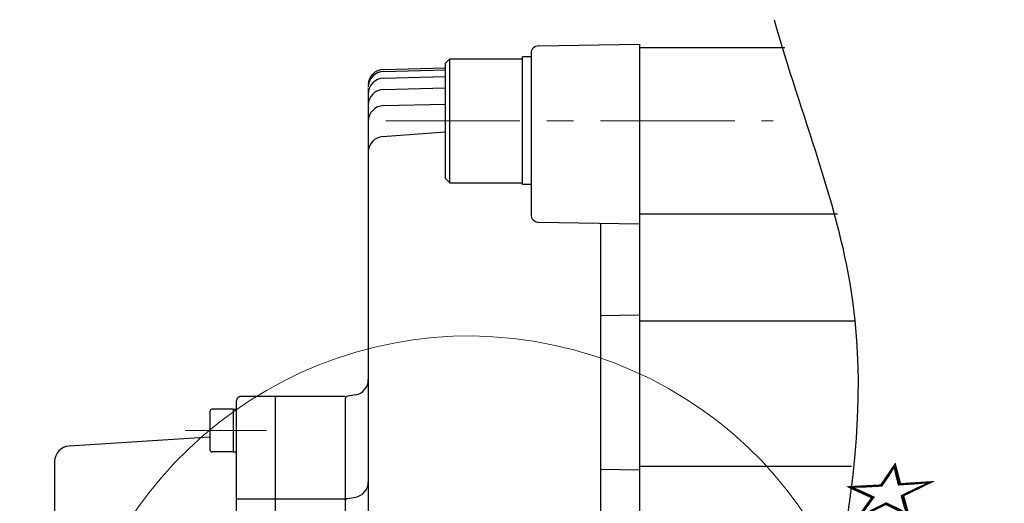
# Model space of a CAD drawing. Header units: millimetres. Extents: x 0 to 1300, y 0 to 891.
# Tile 35 of 127: x 536 to 663, y 316 to 378. Entities that reach past the tile are written whole.
import ezdxf

# ---------------------------------------------------------------- set-up
doc = ezdxf.new("R2010")
doc.units = ezdxf.units.MM
doc.header["$LTSCALE"] = 0.545669
doc.linetypes.add('CENTER', pattern=[50.8, 31.75, -6.35, 6.35, -6.35])
doc.layers.add('NoLayerName_001', color=7, linetype='Continuous')
doc.styles.get("Standard").update_dxf_attribs({"font": 'txt', "bigfont": 'extfont2'})

# ---------------------------------------------------------------- blocks, each defined once
blk = doc.blocks.new('DIM_0002')
at = {"color": 3, "linetype": 'Continuous', "lineweight": 13}
for points in [[(104.99, 44.02), (102.84, 39.89), (102.64, 44.54)], [(100.97, 40.39), (102.84, 39.89), (105.74, 39.11)], [(47, 33.62), (38.77, 2.9), (37.99, 0)], [(34.84, 5.4), (38.77, 2.9), (34.12, 3.1)]]:
    blk.add_lwpolyline(points, dxfattribs=at)
blk.add_arc((52.31, 53.43), 52.31, 345, 255, dxfattribs=at)
at = {"color": 3, "linetype": 'Continuous', "lineweight": 13, "width": 0.666667}
blk.add_text('☆２７０%%d', height=10.5, rotation=284.778, dxfattribs=at).set_placement((100.43, 87.84))

msp = doc.modelspace()

# ---------------------------------------------------------------- linework, layer by layer
at = {"layer": 'NoLayerName_001', "color": 7, "linetype": 'Continuous', "lineweight": 25}
for p, q in [((601.877, 373.6949), (601.877, 352.9296)), ((602.8596, 374.6948), (615.877, 374.922)), ((615.877, 374.922), (615.877, 194.922)), ((615.877, 374.422), (615.877, 195.422)), ((634.6382, 374.422), (615.877, 374.422)), ((590.777, 372.4293), (591.377, 373.0293)), ((590.777, 372.4293), (590.777, 357.6293)), ((591.377, 357.0293), (591.377, 373.0293)), ((591.377, 373.0293), (600.777, 373.0293)), ((600.777, 356.7793), (600.777, 373.2793)), ((601.877, 373.2793), (600.777, 373.2793)), ((582.8247, 371.6588), (590.777, 371.867)), ((582.8247, 371.3734), (590.777, 371.5816)), ((582.8247, 370.5116), (590.777, 370.7198)), ((580.877, 369.1881), (580.877, 306.1125)), ((582.8247, 369.0554), (590.777, 369.2636)), ((582.8247, 366.973), (590.777, 367.1812)), ((582.725, 362.9833), (590.777, 363.5972)), ((591.377, 357.0293), (590.777, 357.6293)), ((591.377, 357.0293), (600.777, 357.0293)), ((601.877, 356.7793), (600.777, 356.7793)), ((641.4243, 352.9762), (615.877, 352.9762)), ((602.8596, 351.9297), (615.877, 351.7025)), ((610.877, 307.8032), (610.877, 351.7898)), ((615.877, 339.922), (610.877, 339.8347)), ((643.6277, 339.172), (615.877, 339.172)), ((577.877, 329.422), (564.377, 329.422)), ((568.877, 296.8844), (568.877, 329.422)), ((579.2058, 329.6434), (578.2113, 329.4777)), ((563.877, 313.8803), (563.877, 328.922)), ((577.877, 329.0831), (577.877, 306.041)), ((560.427, 327.4903), (560.427, 322.5903)), ((563.427, 327.7903), (560.727, 327.7903)), ((563.427, 327.7903), (563.427, 322.2903)), ((563.427, 327.7903), (563.877, 327.7903)), ((560.427, 324.2018), (542.2496, 323.0415)), ((563.427, 322.2903), (560.727, 322.2903)), ((563.427, 322.2903), (563.877, 322.2903)), ((540.377, 321.0456), (540.377, 248.7984)), ((643.26, 320.422), (615.877, 320.422)), ((615.877, 319.922), (610.877, 320.0093)), ((563.877, 316.2269), (577.877, 316.2269)), ((578.2113, 316.2826), (579.2058, 316.4484))]:
    msp.add_line(p, q, dxfattribs=at)
at = {"layer": 'NoLayerName_001', "color": 4, "linetype": 'CENTER', "lineweight": 13}
for p, q in [((583.127, 365.0293), (633.127, 365.0293)), ((557.2206, 325.0403), (567.7473, 325.0403))]:
    msp.add_line(p, q, dxfattribs=at)
at = {"layer": 'NoLayerName_001', "color": 7, "linetype": 'Continuous', "lineweight": 25}
for centre, radius, start, end in [((602.877, 373.6949), 1, 91, 180), ((582.877, 369.6594), 2, 91.5, 180), ((582.877, 369.3741), 2, 91.5, 180), ((582.877, 368.5123), 2, 91.5, 180), ((582.877, 367.0561), 2, 91.5, 180), ((582.877, 364.9736), 2, 91.5, 180), ((582.877, 360.9891), 2, 94.35946, 180), ((602.877, 352.9296), 1, 180, 269), ((578.877, 331.6162), 2, 279.462322, 360), ((564.377, 328.922), 0.5, 90, 180), ((578.277, 329.0831), 0.4, 99.462322, 180), ((560.727, 327.4903), 0.3, 90, 180), ((542.377, 321.0456), 2, 93.652223, 180), ((560.727, 322.5903), 0.3, 180, 270), ((578.877, 318.4212), 2, 279.462322, 360), ((578.277, 315.8881), 0.4, 99.462322, 180)]:
    msp.add_arc(centre, radius, start, end, dxfattribs=at)
msp.add_open_spline([(633.2613, 378.0675), (636.6371, 365.9645), (652.7363, 327.7279), (624.7431, 264.1478), (641.533, 215.0483), (645.1214, 192.7332)], degree=3, knots=[0, 0, 0, 0, 37.69477657, 120.27029154, 188.07584821, 188.07584821, 188.07584821, 188.07584821], dxfattribs=at)

# ---------------------------------------------------------------- block references
at = {"layer": 'NoLayerName_001', "color": 3, "linetype": 'Continuous', "lineweight": 13}
msp.add_blockref('DIM_0002', (541.5667, 231.4964), dxfattribs=at)

doc.saveas('drawing.dxf')
